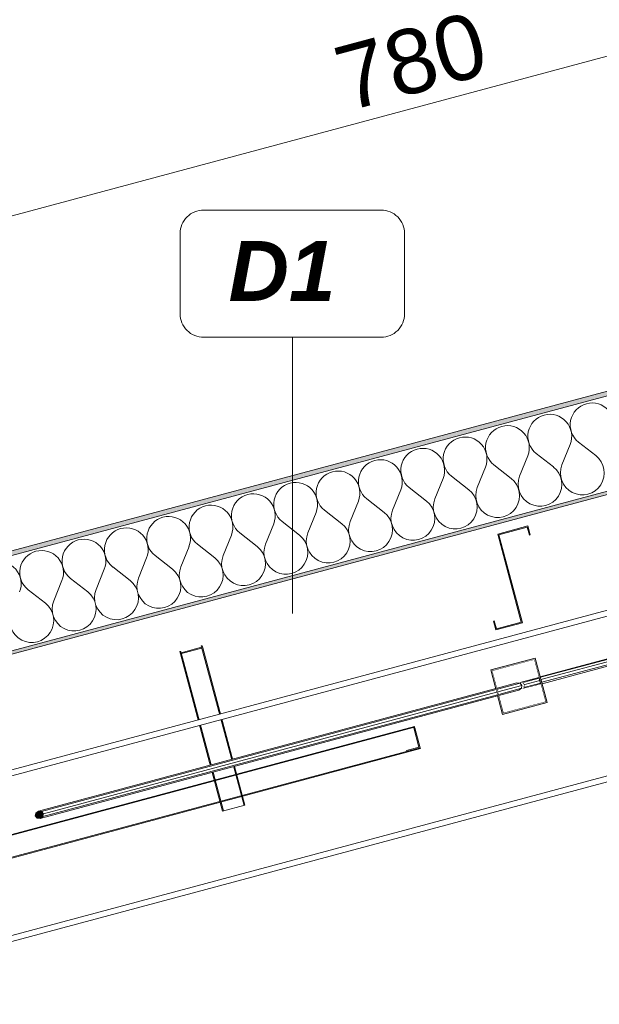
# Model space of a CAD drawing. Header units: millimetres. Extents: x -12989 to 381717, y -50461 to 30884.
# Tile 29 of 63: x 366215 to 367475, y -40151 to -38014. Entities that reach past the tile are written whole.
import ezdxf

# ---------------------------------------------------------------- set-up
doc = ezdxf.new("R2010")
doc.units = ezdxf.units.MM
doc.header["$MEASUREMENT"] = 0
doc.linetypes.add('Wipeout_Contour', pattern=[1000, 0, -1000])
for name, color, linetype in [('A_OZN_ODNOSNIKI', 7, 'Continuous'), ('A_WYM_SYTUACJA', 7, 'Continuous'), ('AS_Belki.Import IFC', 7, 'Continuous'), ('Nowe_04-ŚCIANY DZIAŁOWE', 7, 'Continuous'), ('Nowe_A__DACHY', 7, 'Continuous'), ('Nowe_A_WYM', 7, 'Continuous'), ('Nowe_Drzwi Archicad', 7, 'Continuous')]:
    doc.layers.add(name, color=color, linetype=linetype)
for name, color, linetype, lineweight in [('A_OZN_ODNOSNIKI_Nr_pióra__6', 7, 'Continuous', 13), ('A_OZN_ODNOSNIKI_Nr_pióra__85', 7, 'Continuous', 13), ('A_WYM_SYTUACJA_Nr_pióra__1', 7, 'Continuous', 13), ('A_WYM_SYTUACJA_Nr_pióra__45', 7, 'Continuous', 15), ('A_WYM_SYTUACJA_Nr_pióra__85', 7, 'Continuous', 13), ('AS_Belki.Import IFC_Nr_pióra__1', 7, 'Continuous', 13), ('AS_Belki.Import IFC_Nr_pióra__90', 7, 'Continuous', 13), ('Nowe_A__DACHY_Nr_pióra__52', 7, 'Continuous', 15), ('Nowe_A__DACHY_Nr_pióra__72', 7, 'Continuous', 13), ('Nowe_A_WYM_Nr_pióra__1', 7, 'Continuous', 13), ('Nowe_A_WYM_Nr_pióra__45', 7, 'Continuous', 15), ('Nowe_A_WYM_Nr_pióra__85', 7, 'Continuous', 13), ('Nowe_Drzwi Archicad_Nr_pióra__101', 252, 'Continuous', 5)]:
    doc.layers.add(name, color=color, linetype=linetype, lineweight=lineweight)
doc.layers.add('Nowe_A__DACHY_Nr_pióra__162', color=7, linetype='Continuous', lineweight=5, true_color=0x6a6a6a)
doc.layers.add('Nowe_A__DACHY_Nr_pióra__174', color=7, linetype='Continuous', lineweight=5, true_color=0x6a6a6a)
doc.styles.add('STYL_AUTOMATYCZNY_5', font='arial.ttf')
doc.styles.add('STYL_AUTOMATYCZNY_6', font='arial.ttf')
doc.dimstyles.new('STYL_AUTOMATYCZNY__1', dxfattribs={"dimtxt": 139.999998, "dimasz": 57, "dimexe": 0.18, "dimexo": 0.0625, "dimgap": 0, "dimtad": 1, "dimdec": 0, "dimlfac": 0.1, "dimzin": 0, "dimdsep": 46, "dimtxsty": 'STYL_AUTOMATYCZNY_5', "dimblk": 'ARROWHEAD_6', "dimblk1": 'ARROWHEAD_6', "dimblk2": 'ARROWHEAD_6', "dimcen": 0.09, "dimse1": 1, "dimse2": 1, "dimclrd": 7, "dimclre": 7, "dimclrt": 7, "dimadec": 0, "dimazin": 0, "dimtfac": 1, "dimtdec": 4, "dimtmove": 0, "dimatfit": 3, "dimfxl": 0, "dimtolj": 1, "dimtzin": 0, "dimarcsym": 0})

# ---------------------------------------------------------------- blocks, each defined once
blk = doc.blocks.new('ElemPrzekroju_12_1', base_point=(363535.4, -45960.6))
at = {"layer": 'Nowe_Drzwi Archicad_Nr_pióra__101', "color": 252, "linetype": 'Continuous', "lineweight": 5}
for p, q in [((366610, -39373.5), (366611.9, -39372.9)), ((366610.8, -39376.4), (366610, -39373.5)), ((366611.9, -39372.9), (366613.2, -39377.8)), ((366563.6, -39385.9), (366565.6, -39385.4)), ((366564.9, -39390.7), (366563.6, -39385.9)), ((366613.2, -39377.8), (366564.9, -39390.7)), ((366656.4, -39732.2), (366564.9, -39390.7)), ((366565.6, -39385.4), (366566.3, -39388.3)), ((366566.3, -39388.3), (366610.8, -39376.4)), ((366658.4, -39731.6), (366566.3, -39388.3)), ((366702.8, -39719.7), (366610.8, -39376.4)), ((366704.7, -39719.2), (366613.2, -39377.8)), ((364011.9, -40368.3), (367073, -39548.1)), ((364012.5, -40370.2), (367073.5, -39550)), ((367073.7, -39551), (367071.8, -39551.5)), ((367071.8, -39551.5), (367082.9, -39593)), ((367073.5, -39550), (367073, -39548.1)), ((367073.7, -39551), (367073.5, -39550)), ((367085.4, -39594.4), (367073.7, -39551)), ((364025.8, -40414.3), (367085.4, -39594.4)), ((364026.4, -40416.2), (367085.9, -39596.4)), ((367082.9, -39593), (367055.9, -39600.3)), ((367055.9, -39600.3), (367056.4, -39602.2)), ((367085.9, -39596.4), (367085.4, -39594.4)), ((366704.7, -39719.2), (366656.4, -39732.2))]:
    blk.add_line(p, q, dxfattribs=at)
blk = doc.blocks.new('ElemPrzekroju_19_1', base_point=(363535.4, -45960.6))
at = {"color": 254, "linetype": 'Wipeout_Contour', "lineweight": 0, "ltscale": 18532288.84054093}
blk.add_wipeout([(364085.4, -40868.8), (364085.4, -45960.6), (365405.4, -45960.6), (365385.4, -45940.6), (365385.4, -44980.6), (365405.4, -44960.6), (365385.4, -44940.6), (365385.4, -43980.6), (365405.4, -43960.6), (365385.4, -43940.6), (365385.4, -42980.6), (365405.4, -42960.6), (365385.4, -42940.6), (365385.4, -42890.6), (365535.4, -42890.6), (365535.4, -42940.6), (365515.4, -42960.6), (365535.4, -42980.6), (365535.4, -43940.6), (365515.4, -43960.6), (365535.4, -43980.6), (365535.4, -44940.6), (365515.4, -44960.6), (365535.4, -44980.6), (365535.4, -45940.6), (365515.4, -45960.6), (368165.8, -45960.6), (368165.8, -43900.6), (369175.8, -43900.6), (369175.8, -45960.6), (377985.4, -45960.6), (377985.4, -40868.8), (377979.8, -40879.2), (376871, -40282.5), (376876.7, -40272), (376874.1, -40270.6), (376865.7, -40301.8), (376827, -40291.4), (376832.2, -40272.1), (371041.4, -38720.5), (371041.4, -38736.8), (371029.4, -38736.8), (371029.4, -38720.5), (365238.6, -40272.1), (365243.8, -40291.4), (365205.1, -40301.8), (365196.8, -40270.6), (365194.1, -40272), (365199.8, -40282.5), (364091, -40879.2)], dxfattribs=at).dxf.layer = 'Nowe_04-ŚCIANY DZIAŁOWE'
blk = doc.blocks.new('*X99', base_point=(363535.4, -45960.6))
at = {"layer": 'Nowe_A__DACHY_Nr_pióra__174', "color": 251, "linetype": 'Continuous', "lineweight": 5, "true_color": 0x6a6a6a}
for p, q in [((367393.5, -38980.1), (367411.3, -38935.9)), ((367467.1, -38960.4), (367429.7, -38931)), ((367301.5, -39004.8), (367319.3, -38960.6)), ((367375.1, -38985), (367337.7, -38955.6)), ((367209.5, -39029.4), (367227.3, -38985.2)), ((367283.1, -39009.7), (367245.7, -38980.3)), ((367117.5, -39054.1), (367135.3, -39009.9)), ((367191.1, -39034.3), (367153.7, -39004.9)), ((367099.1, -39059), (367061.7, -39029.6)), ((367025.5, -39078.7), (367043.3, -39034.5)), ((366933.6, -39103.4), (366951.3, -39059.2)), ((367007.1, -39083.6), (366969.7, -39054.2)), ((366841.6, -39128), (366859.3, -39083.8)), ((366915.2, -39108.3), (366877.7, -39078.9)), ((366749.6, -39152.7), (366767.3, -39108.5)), ((366823.2, -39132.9), (366785.7, -39103.5)), ((366657.6, -39177.3), (366675.3, -39133.1)), ((366731.2, -39157.6), (366693.7, -39128.2)), ((366565.6, -39202), (366583.3, -39157.8)), ((366639.2, -39182.2), (366601.7, -39152.8)), ((366547.2, -39206.9), (366509.7, -39177.5)), ((366455.2, -39231.5), (366417.7, -39202.1)), ((366473.6, -39226.6), (366491.3, -39182.4)), ((366381.6, -39251.3), (366399.3, -39207.1)), ((366289.6, -39275.9), (366307.3, -39231.7)), ((366363.2, -39256.2), (366325.7, -39226.8)), ((366271.2, -39280.8), (366233.7, -39251.4))]:
    blk.add_line(p, q, dxfattribs=at)
for centre, start, end in [((367459.1, -38893.5), 105, 231.8699), ((367459.1, -38893.5), 338.1301, 105), ((367367.1, -38918.2), 105, 231.8699), ((367367.1, -38918.2), 338.1301, 105), ((367275.1, -38942.8), 105, 231.8699), ((367275.1, -38942.8), 338.1301, 105), ((367183.1, -38967.5), 105, 231.8699), ((367183.1, -38967.5), 338.1301, 105), ((367091.1, -38992.1), 105, 231.8699), ((367091.1, -38992.1), 338.1301, 105), ((367437.7, -38997.8), 158.1301, 51.8699), ((366999.1, -39016.8), 105, 231.8699), ((366999.1, -39016.8), 338.1301, 105), ((367345.7, -39022.5), 158.1301, 51.8699), ((366907.1, -39041.4), 105, 231.8699), ((366907.1, -39041.4), 338.1301, 105), ((367253.7, -39047.1), 158.1301, 51.8699), ((366815.1, -39066.1), 105, 231.8699), ((366815.1, -39066.1), 338.1301, 105), ((366723.1, -39090.7), 105, 231.8699), ((366723.1, -39090.7), 338.1301, 105), ((367161.7, -39071.8), 158.1301, 51.8699), ((366631.1, -39115.4), 105, 231.8699), ((366631.1, -39115.4), 338.1301, 105), ((367069.7, -39096.4), 158.1301, 51.8699), ((366539.1, -39140), 105, 231.8699), ((366539.1, -39140), 338.1301, 105), ((366977.7, -39121.1), 158.1301, 51.8699), ((366447.1, -39164.7), 338.1301, 105), ((366885.8, -39145.7), 158.1301, 51.8699), ((366447.1, -39164.7), 105, 231.8699), ((366793.8, -39170.4), 158.1301, 51.8699), ((366355.1, -39189.3), 105, 231.8699), ((366355.1, -39189.3), 338.1301, 105), ((366701.8, -39195), 158.1301, 51.8699), ((366263.1, -39214), 105, 231.8699), ((366263.1, -39214), 338.1301, 105), ((366171.2, -39238.6), 338.1301, 105), ((366609.8, -39219.7), 158.1301, 51.8699), ((366517.8, -39244.3), 158.1301, 51.8699), ((366425.8, -39269), 158.1301, 51.8699), ((366333.8, -39293.6), 158.1301, 51.8699), ((366241.8, -39318.3), 158.1301, 51.8699)]:
    blk.add_arc(centre, 47.6, start, end, dxfattribs=at)
blk = doc.blocks.new('*X100', base_point=(363535.4, -45960.6))
at = {"layer": 'Nowe_A__DACHY_Nr_pióra__162', "linetype": 'Continuous', "lineweight": 5, "true_color": 0x6a6a6a}
blk.add_hatch(color=251, dxfattribs=at).paths.add_polyline_path([(363505.4, -40105.7), (363505.4, -40113), (371035.4, -38095.3), (371035.4, -38088.1)])
blk = doc.blocks.new('ElemPrzekroju_85_1', base_point=(363535.4, -45960.6))
at = {"layer": 'Nowe_A__DACHY_Nr_pióra__162', "linetype": 'Continuous', "lineweight": 0, "true_color": 0x353535}
blk.add_hatch(color=250, dxfattribs=at).paths.add_polyline_path([(371035.4, -37870.7), (363505.4, -39888.3), (363505.4, -39898.7), (371035.4, -37881)])
at = {"color": 254, "linetype": 'Wipeout_Contour', "lineweight": 0, "ltscale": 1477349.010980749}
blk.add_wipeout([(363505.4, -40105.7), (371035.4, -38088.1), (371035.4, -37881), (363505.4, -39898.7)], dxfattribs=at).dxf.layer = 'Nowe_A__DACHY'
at = {"layer": 'Nowe_A__DACHY', "lineweight": 0}
blk.add_blockref('*X99', (363535.4, -45960.6), dxfattribs=at)
at = {"color": 254, "linetype": 'Wipeout_Contour', "lineweight": 0, "ltscale": 1477394.281403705}
blk.add_wipeout([(363505.4, -40105.7), (363505.4, -40113), (371035.4, -38095.3), (371035.4, -38088.1)], dxfattribs=at).dxf.layer = 'Nowe_A__DACHY'
at = {"layer": 'Nowe_A__DACHY_Nr_pióra__52', "color": 7, "linetype": 'Continuous', "lineweight": 15}
for p, q in [((371035.4, -37870.7), (363505.4, -39888.3)), ((371035.4, -37881), (363505.4, -39898.7)), ((371035.4, -38088.1), (363505.4, -40105.7))]:
    blk.add_line(p, q, dxfattribs=at)
at = {"layer": 'Nowe_A__DACHY_Nr_pióra__72', "color": 7, "linetype": 'Continuous', "lineweight": 13}
blk.add_line((371035.4, -38095.3), (363685.4, -40064.8), dxfattribs=at)
at = {"layer": 'Nowe_A__DACHY', "lineweight": 0}
blk.add_blockref('*X100', (363535.4, -45960.6), dxfattribs=at)
blk = doc.blocks.new('ElemPrzekroju_96_1', base_point=(363535.4, -45960.6))
at = {"color": 254, "linetype": 'Wipeout_Contour', "lineweight": 0, "ltscale": 1479909.769803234}
blk.add_wipeout([(368422.3, -39153.4), (367346.6, -39441.6), (367347.9, -39446.6), (368419.8, -39159.4)], dxfattribs=at).dxf.layer = 'AS_Belki.Import IFC'
at = {"color": 254, "linetype": 'Wipeout_Contour', "lineweight": 0, "ltscale": 1477738.298786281}
blk.add_wipeout([(367302.1, -39452.2), (367301.2, -39452.7), (367343.5, -39441.7), (367343.4, -39441.2)], dxfattribs=at).dxf.layer = 'AS_Belki.Import IFC'
at = {"color": 254, "linetype": 'Wipeout_Contour', "lineweight": 0, "ltscale": 1479915.431847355}
blk.add_wipeout([(368428.8, -39150.3), (367346.3, -39440.4), (367346.6, -39441.6), (368422.3, -39153.4)], dxfattribs=at).dxf.layer = 'AS_Belki.Import IFC'
at = {"color": 254, "linetype": 'Wipeout_Contour', "lineweight": 0, "ltscale": 1479915.537638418}
blk.add_wipeout([(368419.8, -39159.4), (367347.9, -39446.6), (367349.5, -39452.4), (368422.8, -39164.8)], dxfattribs=at).dxf.layer = 'AS_Belki.Import IFC'
at = {"layer": 'AS_Belki.Import IFC_Nr_pióra__1', "color": 7, "linetype": 'Continuous', "lineweight": 13}
for q in [(368422.3, -39153.4), (368435.5, -39152)]:
    blk.add_line((368428.8, -39150.3), q, dxfattribs=at)
at = {"color": 254, "linetype": 'Wipeout_Contour', "lineweight": 0, "ltscale": 1847169.59573582}
blk.add_wipeout([(367301.2, -39452.7), (367305.3, -39453), (367314.5, -39451.2), (367344, -39443.3), (367343.5, -39441.7)], dxfattribs=at).dxf.layer = 'AS_Belki.Import IFC'
at = {"color": 254, "linetype": 'Wipeout_Contour', "lineweight": 0, "ltscale": 1108360.925922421}
blk.add_wipeout([(367347.4, -39456), (367327.3, -39461.8), (367347.5, -39456.4)], dxfattribs=at).dxf.layer = 'AS_Belki.Import IFC'
at = {"color": 254, "linetype": 'Wipeout_Contour', "lineweight": 0, "ltscale": 1479929.355592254}
blk.add_wipeout([(367349.5, -39452.4), (367350.4, -39455.6), (368429.6, -39166.4), (368422.8, -39164.8)], dxfattribs=at).dxf.layer = 'AS_Belki.Import IFC'
at = {"layer": 'AS_Belki.Import IFC', "linetype": 'Continuous', "lineweight": 0, "true_color": 0x000000}
blk.add_hatch(color=18, dxfattribs=at).paths.add_polyline_path([(368419.8, -39159.4), (368422.8, -39164.8), (368429.6, -39166.4), (368436.1, -39163.3), (368438.6, -39157.4), (368435.5, -39152), (368428.8, -39150.3), (368422.3, -39153.4)])
at = {"layer": 'AS_Belki.Import IFC_Nr_pióra__1', "color": 7, "linetype": 'Continuous', "lineweight": 13}
for p, q in [((368422.3, -39153.4), (368419.8, -39159.4)), ((368419.8, -39159.4), (368422.8, -39164.8)), ((368435.5, -39152), (368438.6, -39157.4)), ((368438.6, -39157.4), (368436.1, -39163.3)), ((368422.8, -39164.8), (368429.6, -39166.4)), ((368436.1, -39163.3), (368429.6, -39166.4))]:
    blk.add_line(p, q, dxfattribs=at)
at = {"color": 254, "linetype": 'Wipeout_Contour', "lineweight": 0, "ltscale": 2216611.231359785}
blk.add_wipeout([(367307.5, -39453.5), (367310.8, -39457.4), (367312.9, -39457.5), (367345.4, -39448.8), (367344, -39443.3), (367314.5, -39451.2)], dxfattribs=at).dxf.layer = 'AS_Belki.Import IFC'
at = {"color": 254, "linetype": 'Wipeout_Contour', "lineweight": 0, "ltscale": 2216632.564448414}
blk.add_wipeout([(367306.4, -39466.7), (367327.3, -39461.8), (367347.4, -39456), (367346.9, -39454.2), (367313.4, -39463.2), (367309.8, -39464.3)], dxfattribs=at).dxf.layer = 'AS_Belki.Import IFC'
at = {"color": 254, "linetype": 'Wipeout_Contour', "lineweight": 0, "ltscale": 2216620.015992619}
blk.add_wipeout([(367310.3, -39463), (367313.4, -39463.2), (367346.9, -39454.2), (367345.4, -39448.8), (367312.9, -39457.5), (367311.2, -39458.1)], dxfattribs=at).dxf.layer = 'AS_Belki.Import IFC'
at = {"layer": 'AS_Belki.Import IFC_Nr_pióra__90', "color": 7, "linetype": 'Continuous', "lineweight": 13}
for p, q in [((368428.8, -39150.3), (367346.3, -39440.4)), ((368422.3, -39153.4), (367346.6, -39441.6)), ((368419.8, -39159.4), (367347.9, -39446.6)), ((368422.8, -39164.8), (367349.5, -39452.4)), ((368429.6, -39166.4), (367350.4, -39455.6)), ((367301.2, -39452.7), (367343.5, -39441.7)), ((367302.1, -39452.2), (367301.2, -39452.7)), ((367305.3, -39453), (367301.2, -39452.7)), ((367343.4, -39441.2), (367302.1, -39452.2)), ((367314.5, -39451.2), (367305.3, -39453)), ((367307.5, -39453.5), (367314.5, -39451.2)), ((367310.8, -39457.4), (367307.5, -39453.5)), ((367310.3, -39463), (367311.2, -39458.1)), ((367312.9, -39457.5), (367310.8, -39457.4)), ((367311.2, -39458.1), (367312.9, -39457.5)), ((367345.4, -39448.8), (367312.9, -39457.5)), ((367346.9, -39454.2), (367313.4, -39463.2)), ((367314.5, -39451.2), (367344, -39443.3)), ((367347.4, -39456), (367327.3, -39461.8)), ((367347.5, -39456.4), (367327.3, -39461.8)), ((367327.3, -39461.8), (367306.4, -39466.7)), ((367306.4, -39466.7), (367309.8, -39464.3)), ((367309.8, -39464.3), (367313.4, -39463.2)), ((367313.4, -39463.2), (367310.3, -39463))]:
    blk.add_line(p, q, dxfattribs=at)
blk = doc.blocks.new('ElemPrzekroju_110_1', base_point=(363535.4, -45960.6))
at = {"layer": 'AS_Belki.Import IFC', "linetype": 'Continuous', "lineweight": 0, "true_color": 0x000000}
h = blk.add_hatch(color=18, dxfattribs=at)
h.paths.add_polyline_path([(367361.3, -39496.3), (367335.4, -39399.7), (367238.8, -39425.6), (367264.7, -39522.2)])
h.paths.add_polyline_path([(367333.3, -39403.4), (367357.6, -39494.2), (367266.8, -39518.5), (367242.5, -39427.7)], flags=0)
at = {"layer": 'AS_Belki.Import IFC_Nr_pióra__1', "color": 7, "linetype": 'Continuous', "lineweight": 13}
for p, q in [((367335.4, -39399.7), (367238.8, -39425.6)), ((367333.3, -39403.4), (367242.5, -39427.7)), ((367333.3, -39403.4), (367357.6, -39494.2)), ((367335.4, -39399.7), (367361.3, -39496.3)), ((367238.8, -39425.6), (367264.7, -39522.2)), ((367242.5, -39427.7), (367266.8, -39518.5)), ((367361.3, -39496.3), (367264.7, -39522.2)), ((367357.6, -39494.2), (367266.8, -39518.5))]:
    blk.add_line(p, q, dxfattribs=at)
blk = doc.blocks.new('ElemPrzekroju_113_1', base_point=(363535.4, -45960.6))
at = {"color": 254, "linetype": 'Wipeout_Contour', "lineweight": 0, "ltscale": 9604892.04529616}
blk.add_wipeout([(367333.3, -39403.4), (367242.5, -39427.7), (367252.5, -39465.4), (367295.7, -39453.8), (367302.6, -39454.4), (367306.7, -39459.1), (367305.6, -39465.3), (367299.8, -39469.3), (367256.7, -39480.8), (367266.8, -39518.5), (367357.6, -39494.2), (367347.5, -39456.4), (367327.3, -39461.8), (367306.4, -39466.7), (367309.8, -39464.3), (367313.4, -39463.2), (367310.3, -39463), (367311.2, -39458.1), (367312.9, -39457.5), (367310.8, -39457.4), (367307.5, -39453.5), (367314.5, -39451.2), (367305.3, -39453), (367301.2, -39452.7), (367302.1, -39452.2), (367343.4, -39441.2)], dxfattribs=at).dxf.layer = 'AS_Belki.Import IFC'
at = {"color": 254, "linetype": 'Wipeout_Contour', "lineweight": 0, "ltscale": 1480987.00366384}
blk.add_wipeout([(371029.4, -38707.3), (365235.3, -40259.9), (365238.6, -40272.1), (371029.4, -38720.5)], dxfattribs=at).dxf.layer = 'AS_Belki.Import IFC'
at = {"color": 254, "linetype": 'Wipeout_Contour', "lineweight": 0, "ltscale": 1480660.788928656}
blk.add_wipeout([(365145.4, -39924.4), (365148.7, -39936.7), (371029.4, -38360.9), (371029.4, -38347.8)], dxfattribs=at).dxf.layer = 'AS_Belki.Import IFC'
at = {"layer": 'AS_Belki.Import IFC_Nr_pióra__90', "color": 7, "linetype": 'Continuous', "lineweight": 13}
for p, q in [((365145.4, -39924.4), (371029.4, -38347.8)), ((365148.7, -39936.7), (371029.4, -38360.9)), ((365235.3, -40259.9), (371029.4, -38707.3)), ((365238.6, -40272.1), (371029.4, -38720.5))]:
    blk.add_line(p, q, dxfattribs=at)
blk = doc.blocks.new('ElemPrzekroju_120_1', base_point=(363535.4, -45960.6))
at = {"color": 254, "linetype": 'Wipeout_Contour', "lineweight": 0, "ltscale": 1475568.491831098}
blk.add_wipeout([(366267.1, -39737.7), (366265.9, -39743.9), (367253.2, -39479.3), (367251.7, -39473.9)], dxfattribs=at).dxf.layer = 'AS_Belki.Import IFC'
at = {"color": 254, "linetype": 'Wipeout_Contour', "lineweight": 0, "ltscale": 1477581.520878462}
blk.add_wipeout([(367306.7, -39459.1), (367254.6, -39473.1), (367256.1, -39478.6), (367305.6, -39465.3)], dxfattribs=at).dxf.layer = 'AS_Belki.Import IFC'
at = {"color": 254, "linetype": 'Wipeout_Contour', "lineweight": 0, "ltscale": 1475565.615595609}
blk.add_wipeout([(366265.9, -39743.9), (366260.2, -39747.8), (367253.8, -39481.6), (367253.2, -39479.3)], dxfattribs=at).dxf.layer = 'AS_Belki.Import IFC'
at = {"color": 254, "linetype": 'Wipeout_Contour', "lineweight": 0, "ltscale": 1477578.755623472}
blk.add_wipeout([(367305.6, -39465.3), (367256.1, -39478.6), (367256.7, -39480.8), (367299.8, -39469.3)], dxfattribs=at).dxf.layer = 'AS_Belki.Import IFC'
at = {"color": 254, "linetype": 'Wipeout_Contour', "lineweight": 0, "ltscale": 1475560.320296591}
blk.add_wipeout([(367250.3, -39468.4), (366263, -39733), (366267.1, -39737.7), (367251.7, -39473.9)], dxfattribs=at).dxf.layer = 'AS_Belki.Import IFC'
at = {"layer": 'AS_Belki.Import IFC_Nr_pióra__1', "color": 7, "linetype": 'Continuous', "lineweight": 13}
for p in [(366253.3, -39747.3), (366265.9, -39743.9)]:
    blk.add_line(p, (366260.2, -39747.8), dxfattribs=at)
at = {"color": 254, "linetype": 'Wipeout_Contour', "lineweight": 0, "ltscale": 1477573.409470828}
blk.add_wipeout([(367302.6, -39454.4), (367253.2, -39467.6), (367254.6, -39473.1), (367306.7, -39459.1)], dxfattribs=at).dxf.layer = 'AS_Belki.Import IFC'
at = {"color": 254, "linetype": 'Wipeout_Contour', "lineweight": 0, "ltscale": 1475545.893444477}
blk.add_wipeout([(367249.7, -39466.2), (366256.1, -39732.4), (366263, -39733), (367250.3, -39468.4)], dxfattribs=at).dxf.layer = 'AS_Belki.Import IFC'
at = {"layer": 'AS_Belki.Import IFC', "linetype": 'Continuous', "lineweight": 0, "true_color": 0x000000}
blk.add_hatch(color=18, dxfattribs=at).paths.add_polyline_path([(366267.1, -39737.7), (366263, -39733), (366256.1, -39732.4), (366250.3, -39736.3), (366249.2, -39742.5), (366253.3, -39747.3), (366260.2, -39747.8), (366265.9, -39743.9)])
at = {"layer": 'AS_Belki.Import IFC_Nr_pióra__1', "color": 7, "linetype": 'Continuous', "lineweight": 13}
for p, q in [((366250.3, -39736.3), (366249.2, -39742.5)), ((366256.1, -39732.4), (366250.3, -39736.3)), ((366256.1, -39732.4), (366263, -39733)), ((366263, -39733), (366267.1, -39737.7)), ((366249.2, -39742.5), (366253.3, -39747.3)), ((366267.1, -39737.7), (366265.9, -39743.9))]:
    blk.add_line(p, q, dxfattribs=at)
at = {"layer": 'AS_Belki.Import IFC_Nr_pióra__90', "color": 7, "linetype": 'Continuous', "lineweight": 13}
for p, q in [((367253.2, -39479.3), (366265.9, -39743.9)), ((367253.8, -39481.6), (366260.2, -39747.8))]:
    blk.add_line(p, q, dxfattribs=at)
at = {"color": 254, "linetype": 'Wipeout_Contour', "lineweight": 0, "ltscale": 1477559.058267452}
blk.add_wipeout([(367295.7, -39453.8), (367252.5, -39465.4), (367253.2, -39467.6), (367302.6, -39454.4)], dxfattribs=at).dxf.layer = 'AS_Belki.Import IFC'
at = {"layer": 'AS_Belki.Import IFC_Nr_pióra__90', "color": 7, "linetype": 'Continuous', "lineweight": 13}
for p, q in [((367295.7, -39453.8), (367252.5, -39465.4)), ((367302.6, -39454.4), (367253.2, -39467.6)), ((367306.7, -39459.1), (367254.6, -39473.1)), ((367302.6, -39454.4), (367295.7, -39453.8)), ((367306.7, -39459.1), (367302.6, -39454.4)), ((367306.7, -39459.1), (367305.6, -39465.3)), ((367249.7, -39466.2), (366256.1, -39732.4)), ((367250.3, -39468.4), (366263, -39733)), ((367251.7, -39473.9), (366267.1, -39737.7)), ((367305.6, -39465.3), (367256.1, -39478.6)), ((367299.8, -39469.3), (367256.7, -39480.8)), ((367305.6, -39465.3), (367299.8, -39469.3))]:
    blk.add_line(p, q, dxfattribs=at)
blk = doc.blocks.new('ElemPrzekroju_130_1', base_point=(363535.4, -45960.6))
at = {"layer": 'AS_Belki.Import IFC', "linetype": 'Continuous', "lineweight": 0, "true_color": 0x000000}
blk.add_hatch(color=18, dxfattribs=at).paths.add_polyline_path([(367324.8, -39132.3), (367319.6, -39113), (367254, -39130.6), (367305.2, -39321.9), (367251.1, -39336.4), (367246.4, -39319), (367244.5, -39319.5), (367249.7, -39338.8), (367307.6, -39323.3), (367256.4, -39132), (367318.2, -39115.5), (367322.9, -39132.8)])
at = {"layer": 'AS_Belki.Import IFC_Nr_pióra__1', "color": 7, "linetype": 'Continuous', "lineweight": 13}
for p, q in [((367319.6, -39113), (367254, -39130.6)), ((367318.2, -39115.5), (367256.4, -39132)), ((367318.2, -39115.5), (367322.9, -39132.8)), ((367319.6, -39113), (367324.8, -39132.3)), ((367254, -39130.6), (367305.2, -39321.9)), ((367256.4, -39132), (367307.6, -39323.3)), ((367324.8, -39132.3), (367322.9, -39132.8)), ((367246.4, -39319), (367244.5, -39319.5)), ((367244.5, -39319.5), (367249.7, -39338.8)), ((367246.4, -39319), (367251.1, -39336.4)), ((367307.6, -39323.3), (367249.7, -39338.8)), ((367305.2, -39321.9), (367251.1, -39336.4))]:
    blk.add_line(p, q, dxfattribs=at)
blk = doc.blocks.new('*D187', base_point=(363535.4, -45960.6))
at = {"layer": 'Nowe_A_WYM_Nr_pióra__45', "color": 7, "linetype": 'Continuous', "lineweight": 15}
for p, q in [((362543.3, -37900.7), (362483.3, -37840.7)), ((362483.3, -45950.6), (362543.3, -46010.6))]:
    blk.add_line(p, q, dxfattribs=at)
at = {"layer": 'Nowe_A_WYM_Nr_pióra__85', "color": 7, "linetype": 'Continuous', "lineweight": 13}
for p, q in [((362513.3, -37870.7), (362513.3, -37825.7)), ((362569.5, -37870.7), (362457, -37870.7)), ((362513.3, -45980.6), (362513.3, -37870.7)), ((362569.5, -45980.6), (362457, -45980.6)), ((362513.3, -46025.6), (362513.3, -45980.6))]:
    blk.add_line(p, q, dxfattribs=at)
at = {"layer": 'Nowe_A_WYM_Nr_pióra__1', "color": 7, "lineweight": 13, "insert": (362485.3, -42078.7), "char_height": 140, "attachment_point": 7, "rotation": 90, "style": 'STYL_AUTOMATYCZNY_5'}
blk.add_mtext('\\A1;{\\pql;\\fArial|b0|i0|c238|p0;\\W1.000000;811}', dxfattribs=at)
blk = doc.blocks.new('ARROWHEAD_6')
at = {"color": 0, "linetype": 'Continuous', "lineweight": 0}
for p, q in [((-0.5, -0.5), (0.5, 0.5)), ((0, 0), (-1, 0))]:
    blk.add_line(p, q, dxfattribs=at)
blk = doc.blocks.new('*D188', base_point=(363535.4, -45960.6))
at = {"layer": 'A_WYM_SYTUACJA_Nr_pióra__45', "color": 7, "linetype": 'Continuous', "lineweight": 15}
for p, q in [((370832.4, -37228.9), (370874.8, -37155.4)), ((363344.8, -39173.1), (363302.4, -39246.5))]:
    blk.add_line(p, q, dxfattribs=at)
at = {"layer": 'A_WYM_SYTUACJA_Nr_pióra__85', "color": 7, "linetype": 'Continuous', "lineweight": 13}
for p, q in [((370868.1, -37246.5), (370839, -37137.8)), ((363323.6, -39209.8), (370853.6, -37192.1)), ((370853.6, -37192.1), (370897.1, -37180.5)), ((363338.1, -39264.1), (363309, -39155.5)), ((363280.1, -39221.4), (363323.6, -39209.8))]:
    blk.add_line(p, q, dxfattribs=at)
at = {"layer": 'A_WYM_SYTUACJA_Nr_pióra__1', "color": 7, "lineweight": 13, "insert": (366926.6, -38215.4), "char_height": 140, "attachment_point": 7, "rotation": 15, "style": 'STYL_AUTOMATYCZNY_5'}
blk.add_mtext('\\A1;{\\pql;\\fArial|b0|i0|c238|p0;\\W1.000000;780}', dxfattribs=at)
blk = doc.blocks.new('Etykieta_9_1', base_point=(366807.9, -39003.4))
at = {"color": 254, "linetype": 'Wipeout_Contour', "lineweight": 0, "ltscale": 8851912.149128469}
blk.add_wipeout([(366615.2, -38703.4), (367000.6, -38703.4), (367000.6, -38703.4), (367026.2, -38696.6), (367044.8, -38677.9), (367051.7, -38652.4), (367051.7, -38652.4), (367051.7, -38478.2), (367051.7, -38478.2), (367044.8, -38452.7), (367026.2, -38434), (367000.6, -38427.1), (367000.6, -38427.1), (366615.2, -38427.1), (366615.2, -38427.1), (366589.6, -38434), (366570.9, -38452.7), (366564.1, -38478.2), (366564.1, -38478.2), (366564.1, -38652.4), (366564.1, -38652.4), (366570.9, -38677.9), (366589.6, -38696.6)], dxfattribs=at).dxf.layer = 'A_OZN_ODNOSNIKI'
at = {"layer": 'A_OZN_ODNOSNIKI_Nr_pióra__85', "color": 7, "linetype": 'Continuous', "lineweight": 13}
for p, q in [((366807.9, -38703.9), (366807.9, -38703.4)), ((366807.9, -39302.9), (366807.9, -38703.9))]:
    blk.add_line(p, q, dxfattribs=at)
at = {"layer": 'A_OZN_ODNOSNIKI_Nr_pióra__85', "color": 7, "linetype": 'Continuous', "lineweight": 13, "flags": 128}
blk.add_lwpolyline([(366615.2, -38703.4, -0.414214), (366564.1, -38652.4), (366564.1, -38478.2, -0.414214), (366615.2, -38427.1), (367000.6, -38427.1, -0.414214), (367051.7, -38478.2), (367051.7, -38652.4, -0.414214), (367000.6, -38703.4)], format="xyb", close=True, dxfattribs=at)
at = {"layer": 'A_OZN_ODNOSNIKI_Nr_pióra__6', "color": 7, "lineweight": 13, "insert": (366669.2, -38494.4), "char_height": 130, "attachment_point": 1, "style": 'STYL_AUTOMATYCZNY_6'}
blk.add_mtext('\\A1;{\\pql;\\pt0,6000;\\fArial|b1|i1|c238|p0;\\W1.000000;D1\\fArial|b1|i1|c238|p0;\\W1.000000;\\A1{\\H.66x;\\S^  ;}\\fArial|b1|i1|c238|p0;\\W1.000000;\\fArial|b1|i1|c238|p0;\\W1.000000;\\A1{\\H.66x;\\S^  ;}\\fArial|b1|i1|c238|p0;\\W1.000000; \\fArial|b1|i1|c238|p0;\\W1.000000;\\fArial|b1|i1|c238|p0;\\W1.000000;\\fArial|b1|i1|c238|p0;\\W1.000000;\\fArial|b1|i1|c238|p0;\\W1.000000;\\fArial|b1|i1|c238|p0;\\W1.000000;\\fArial|b1|i1|c238|p0;\\W1.000000;\\fArial|b1|i1|c238|p0;\\W1.000000;\\fArial|b1|i1|c238|p0;\\W1.000000;\\fArial|b1|i1|c238|p0;\\W1.000000;\\fArial|b1|i1|c238|p0;\\W1.000000;\\fArial|b1|i1|c238|p0;\\W1.000000;\\fArial|b1|i1|c238|p0;\\W1.000000;\\fArial|b1|i1|c238|p0;\\W1.000000;\\fArial|b1|i1|c238|p0;\\W1.000000;\\fArial|b1|i1|c238|p0;\\W1.000000;\\fArial|b1|i1|c238|p0;\\W1.000000;\\fArial|b1|i1|c238|p0;\\W1.000000;\\fArial|b1|i1|c238|p0;\\W1.000000;\\fArial|b1|i1|c238|p0;\\W1.000000;\\fArial|b1|i1|c238|p0;\\W1.000000;\\fArial|b1|i1|c238|p0;\\W1.000000;\\fArial|b1|i1|c238|p0;\\W1.000000;\\fArial|b1|i1|c238|p0;\\W1.000000;\\fArial|b1|i1|c238|p0;\\W1.000000;\\fArial|b1|i1|c238|p0;\\W1.000000;\\fArial|b1|i1|c238|p0;\\W1.000000;\\fArial|b1|i1|c238|p0;\\W1.000000;\\fArial|b1|i1|c238|p0;\\W1.000000;\\fArial|b1|i1|c238|p0;\\W1.000000;\\fArial|b1|i1|c238|p0;\\W1.000000;\\fArial|b1|i1|c238|p0;\\W1.000000;\\fArial|b1|i1|c238|p0;\\W1.000000;\\fArial|b1|i1|c238|p0;\\W1.000000;\\fArial|b1|i1|c238|p0;\\W1.000000;\\fArial|b1|i1|c238|p0;\\W1.000000;\\fArial|b1|i1|c238|p0;\\W1.000000;\\fArial|b1|i1|c238|p0;\\W1.000000;\\fArial|b1|i1|c238|p0;\\W1.000000;\\fArial|b1|i1|c238|p0;\\W1.000000;\\fArial|b1|i1|c238|p0;\\W1.000000;\\fArial|b1|i1|c238|p0;\\W1.000000;\\fArial|b1|i1|c238|p0;\\W1.000000;\\fArial|b1|i1|c238|p0;\\W1.000000;}', dxfattribs=at)

msp = doc.modelspace()

# ---------------------------------------------------------------- block references
at = {"layer": 'Nowe_Drzwi Archicad', "lineweight": 0}
msp.add_blockref('ElemPrzekroju_12_1', (363535.4, -45960.6), dxfattribs=at)

# ---------------------------------------------------------------- next in the draw order: block references
at = {"layer": 'Nowe_04-ŚCIANY DZIAŁOWE', "lineweight": 0}
msp.add_blockref('ElemPrzekroju_19_1', (363535.4, -45960.6), dxfattribs=at)

# ---------------------------------------------------------------- next in the draw order: block references
at = {"layer": 'Nowe_A__DACHY', "lineweight": 0}
msp.add_blockref('ElemPrzekroju_85_1', (363535.4, -45960.6), dxfattribs=at)

# ---------------------------------------------------------------- next in the draw order: block references
at = {"layer": 'AS_Belki.Import IFC', "lineweight": 0}
msp.add_blockref('ElemPrzekroju_96_1', (363535.4, -45960.6), dxfattribs=at)

# ---------------------------------------------------------------- next in the draw order: block references
msp.add_blockref('ElemPrzekroju_110_1', (363535.4, -45960.6), dxfattribs=at)

# ---------------------------------------------------------------- next in the draw order: block references
msp.add_blockref('ElemPrzekroju_113_1', (363535.4, -45960.6), dxfattribs=at)

# ---------------------------------------------------------------- next in the draw order: block references
for name in ['ElemPrzekroju_130_1', 'ElemPrzekroju_120_1']:
    msp.add_blockref(name, (363535.4, -45960.6), dxfattribs=at)

# ---------------------------------------------------------------- next in the draw order: dimensions: what is measured, and where the dimension line sits
at = {"layer": 'A_WYM_SYTUACJA', "color": 7, "linetype": 'Continuous', "lineweight": 13}
dim = msp.add_linear_dim(base=(370853.6, -37192.1), p1=(363505.4, -39888.3), p2=(371035.4, -37870.7), angle=15, dimstyle='STYL_AUTOMATYCZNY__1', dxfattribs=at)
dim.commit()
dim.dimension.update_dxf_attribs({"geometry": '*D188', "text_midpoint": (367062.9, -38106.4), "dimtype": 160, "text_rotation": 15})
at = {"layer": 'Nowe_A_WYM', "color": 7, "linetype": 'Continuous', "lineweight": 13}
dim = msp.add_linear_dim(base=(362513.3, -37870.7), p1=(363585.4, -45980.6), p2=(371035.4, -37870.7), angle=90, dimstyle='STYL_AUTOMATYCZNY__1', dxfattribs=at)
dim.commit()
dim.dimension.update_dxf_attribs({"geometry": '*D187', "text_midpoint": (362415.3, -41918.9), "dimtype": 160, "text_rotation": 90})

# ---------------------------------------------------------------- next in the draw order: block references
at = {"layer": 'A_OZN_ODNOSNIKI', "color": 7, "linetype": 'Continuous', "lineweight": 13}
msp.add_blockref('Etykieta_9_1', (366807.9, -39003.4), dxfattribs=at)

doc.saveas('drawing.dxf')
